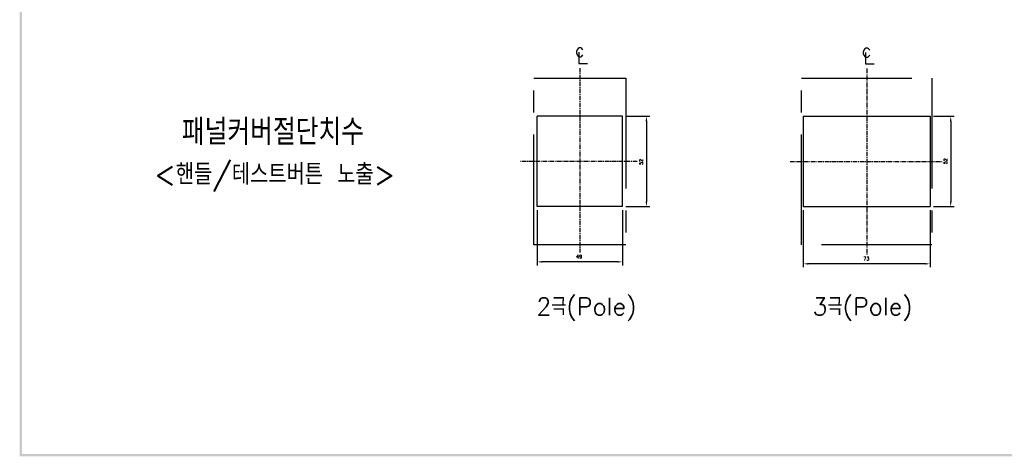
# Model space of a CAD drawing. Extents: x -28 to 1048, y -170 to 585.
# Tile 1 of 5: x -17 to 550, y -166 to 86. Entities that reach past the tile are written whole.
import ezdxf

# ---------------------------------------------------------------- set-up
doc = ezdxf.new("R2010")
doc.units = 0
doc.header["$MEASUREMENT"] = 0
doc.linetypes.add('CENTER', pattern=[2, 1.25, -0.25, 0.25, -0.25])
doc.linetypes.add('PHANTOMX2', pattern=[127, 63.5, -12.7, 12.7, -12.7, 12.7, -12.7])
for name, color, linetype in [('cen', 1, 'CENTER'), ('di', 3, 'CONTINUOUS'), ('DIM', 3, 'CONTINUOUS'), ('dwg', 7, 'CONTINUOUS'), ('NOTE', 4, 'CONTINUOUS'), ('ph', 6, 'PHANTOMX2')]:
    doc.layers.add(name, color=color, linetype=linetype)
doc.styles.add('K25', font='TXT', dxfattribs={"width": 0.9, "height": 2.5, "bigfont": 'TBHAN'})
doc.styles.add('KIM', font='ROMANS.shx', dxfattribs={"height": 5, "bigfont": 'GSG1.shx'})
doc.styles.get("Standard").update_dxf_attribs({"font": 'romans.shx', "height": 2, "bigfont": 'hgs.shx'})
doc.dimstyles.new('STANDARD$0', dxfattribs={"dimtxt": 5, "dimasz": 5, "dimexe": 1, "dimexo": 2, "dimgap": 2, "dimtad": 1, "dimdec": 4, "dimzin": 12, "dimdsep": 46, "dimtxsty": 'KIM', "dimcen": -1, "dimdle": 0.1, "dimadec": 0, "dimazin": 0, "dimtfac": 1, "dimtdec": 4, "dimtmove": 0, "dimatfit": 3, "dimfxl": 0, "dimtolj": 1, "dimtzin": 0, "dimarcsym": 0})

# ---------------------------------------------------------------- blocks, each defined once
blk = doc.blocks.new('*D409')
at = {"layer": 'di'}
for p, q in [((280.96, -23.95), (280.96, -55.77)), ((329.96, -23.95), (329.96, -55.77)), ((327.16, -53.77), (283.76, -53.77))]:
    blk.add_line(p, q, dxfattribs=at)
for points in [[(283.76, -53.3), (283.76, -54.23), (280.96, -53.77)], [(327.16, -53.3), (327.16, -54.23), (329.96, -53.77)]]:
    blk.add_solid(points, dxfattribs=at)
at = {"layer": 'di', "insert": (305.06, -50.77), "char_height": 2, "attachment_point": 5}
blk.add_mtext('\\A1;49', dxfattribs=at)
blk = doc.blocks.new('*D410')
at = {"layer": 'di'}
for p, q in [((331.96, 30.05), (345.78, 30.05)), ((343.78, 27.25), (343.78, -19.15)), ((331.96, -21.95), (345.78, -21.95))]:
    blk.add_line(p, q, dxfattribs=at)
for points in [[(343.32, 27.25), (344.25, 27.25), (343.78, 30.05)], [(343.32, -19.15), (344.25, -19.15), (343.78, -21.95)]]:
    blk.add_solid(points, dxfattribs=at)
at = {"layer": 'di', "insert": (340.78, 3.77), "char_height": 2, "attachment_point": 5, "rotation": 90}
blk.add_mtext('\\A1;52', dxfattribs=at)
blk = doc.blocks.new('*D405')
at = {"layer": 'di'}
for p, q in [((509.12, 30.05), (521.01, 30.05)), ((519.01, 27.25), (519.01, -19.15)), ((509.12, -21.95), (521.01, -21.95))]:
    blk.add_line(p, q, dxfattribs=at)
for points in [[(518.54, 27.25), (519.47, 27.25), (519.01, 30.05)], [(518.54, -19.15), (519.47, -19.15), (519.01, -21.95)]]:
    blk.add_solid(points, dxfattribs=at)
at = {"layer": 'di', "insert": (516.01, 4.15), "char_height": 2, "attachment_point": 5, "rotation": 90}
blk.add_mtext('\\A1;52', dxfattribs=at)
blk = doc.blocks.new('*D412')
at = {"layer": 'di'}
for p, q in [((434.12, -23.95), (434.12, -56.91)), ((507.12, -23.95), (507.12, -56.91)), ((504.32, -54.91), (436.92, -54.91))]:
    blk.add_line(p, q, dxfattribs=at)
for points in [[(436.92, -54.44), (436.92, -55.37), (434.12, -54.91)], [(504.32, -54.44), (504.32, -55.37), (507.12, -54.91)]]:
    blk.add_solid(points, dxfattribs=at)
at = {"layer": 'di', "insert": (470.42, -51.91), "char_height": 2, "attachment_point": 5}
blk.add_mtext('\\A1;73', dxfattribs=at)

msp = doc.modelspace()

# ---------------------------------------------------------------- linework, layer by layer
at = {"layer": 'cen', "ltscale": 2}
for p, q in [((305.465, 57.83), (305.465, -48.458)), ((470.615, 57.587), (470.615, -49.581)), ((338.463, 4.046), (271.294, 4.046)), ((426.64, 4.046), (514.591, 4.046))]:
    msp.add_line(p, q, dxfattribs=at)
at = {"layer": 'dwg', "color": 7}
for p, q in [((329.965, 30.046), (280.965, 30.046)), ((280.965, -21.954), (280.965, 30.046)), ((329.965, -21.954), (329.965, 30.046)), ((434.115, 30.046), (507.115, 30.046)), ((434.115, 30.046), (434.115, -21.954)), ((507.115, 30.046), (507.115, -21.954)), ((329.965, -21.954), (280.965, -21.954)), ((434.115, -21.954), (507.115, -21.954))]:
    msp.add_line(p, q, dxfattribs=at)
at = {"layer": 'dwg'}
for points in [[(-17.077, -165.747), (-15.777, -165.097), (-17.077, 580.453), (-15.777, 579.153)], [(1043.723, -165.747), (1042.423, -164.447), (-17.077, -165.747), (-15.777, -164.447)]]:
    msp.add_trace(points, dxfattribs=at)
at = {"layer": 'NOTE'}
for p, q in [((304.825, 67.045), (304.825, 60.525)), ((469.976, 66.802), (469.976, 60.283)), ((304.825, 60.525), (309.782, 60.525)), ((469.976, 60.283), (474.932, 60.283))]:
    msp.add_line(p, q, dxfattribs=at)
at = {"layer": 'ph'}
for p, q in [((433.115, 52.046), (508.115, 52.046)), ((433.115, -43.954), (433.115, 52.046)), ((508.115, 52.046), (508.115, -43.954)), ((508.115, -43.954), (433.115, -43.954))]:
    msp.add_line(p, q, dxfattribs=at)
msp.add_lwpolyline([(331.965, -43.954), (278.965, -43.954), (278.965, 52.046), (331.965, 52.046)], close=True, dxfattribs=at)

# ---------------------------------------------------------------- texts
at = {"layer": 'di', "attachment_point": 1}
for s, insert, char_height, width in [('{\\Fromans,hgs|c129;패널커버절단치수}', (76.281, 28.567), 15, 177.9211), ('{\\Fromans,hgs|c129;2극(Pole)}', (280.431, -74.464), 10, 116.39597), ('{\\Fromans,hgs|c129;3극(Pole)}', (439.457, -74.464), 10, 116.39597)]:
    msp.add_mtext(s, dxfattribs=dict(at, insert=insert, char_height=char_height, width=width))
at = {"layer": 'DIM', "insert": (60.455, 2.665), "char_height": 12, "width": 207.68749, "attachment_point": 1}
msp.add_mtext('\\pt156;<핸들/테스트버튼 노출>', dxfattribs=at)
at = {"layer": 'NOTE', "style": 'K25', "width": 0.9}
for p in [(302.609, 64.275), (467.76, 64.033)]:
    msp.add_text('c', height=7.925, dxfattribs=at).set_placement(p)

# ---------------------------------------------------------------- dimensions: what is measured, and where the dimension line sits
at = {"layer": 'di'}
for base, p1, p2, picture, middle in [((343.782, -21.954), (329.965, 30.046), (329.965, -21.954), '*D410', (343.782, 3.771)), ((519.007, -21.954), (507.115, 30.046), (507.115, -21.954), '*D405', (519.007, 4.153))]:
    dim = msp.add_linear_dim(base=base, p1=p1, p2=p2, angle=90, dimstyle='STANDARD$0', override={"dimtxt": 3, "dimasz": 2.8, "dimexe": 2, "dimdec": 2, "dimzin": 8, "dimtxsty": 'Standard', "dimcen": 0, "dimclrd": 256, "dimclre": 256, "dimclrt": 256, "dimadec": 2, "dimazin": 2, "dimtfac": 0.6, "dimtdec": 2, "dimtzin": 8, "dimlwd": 65535, "dimlwe": 65535, "dimarcsym": 1}, dxfattribs=at)
    dim.commit()
    dim.dimension.update_dxf_attribs({"geometry": picture, "text_midpoint": middle, "dimtype": 160})
for base, p1, p2, picture, middle in [((280.965, -53.765), (329.965, -21.954), (280.965, -21.954), '*D409', (305.059, -53.765)), ((434.115, -54.907), (507.115, -21.954), (434.115, -21.954), '*D412', (470.424, -54.907))]:
    dim = msp.add_linear_dim(base=base, p1=p1, p2=p2, dimstyle='STANDARD$0', override={"dimtxt": 3, "dimasz": 2.8, "dimexe": 2, "dimdec": 2, "dimzin": 8, "dimtxsty": 'Standard', "dimcen": 0, "dimclrd": 256, "dimclre": 256, "dimclrt": 256, "dimadec": 2, "dimazin": 2, "dimtfac": 0.6, "dimtdec": 2, "dimtzin": 8, "dimlwd": 65535, "dimlwe": 65535, "dimarcsym": 1}, dxfattribs=at)
    dim.commit()
    dim.dimension.update_dxf_attribs({"geometry": picture, "text_midpoint": middle, "dimtype": 160})

doc.saveas('drawing.dxf')
